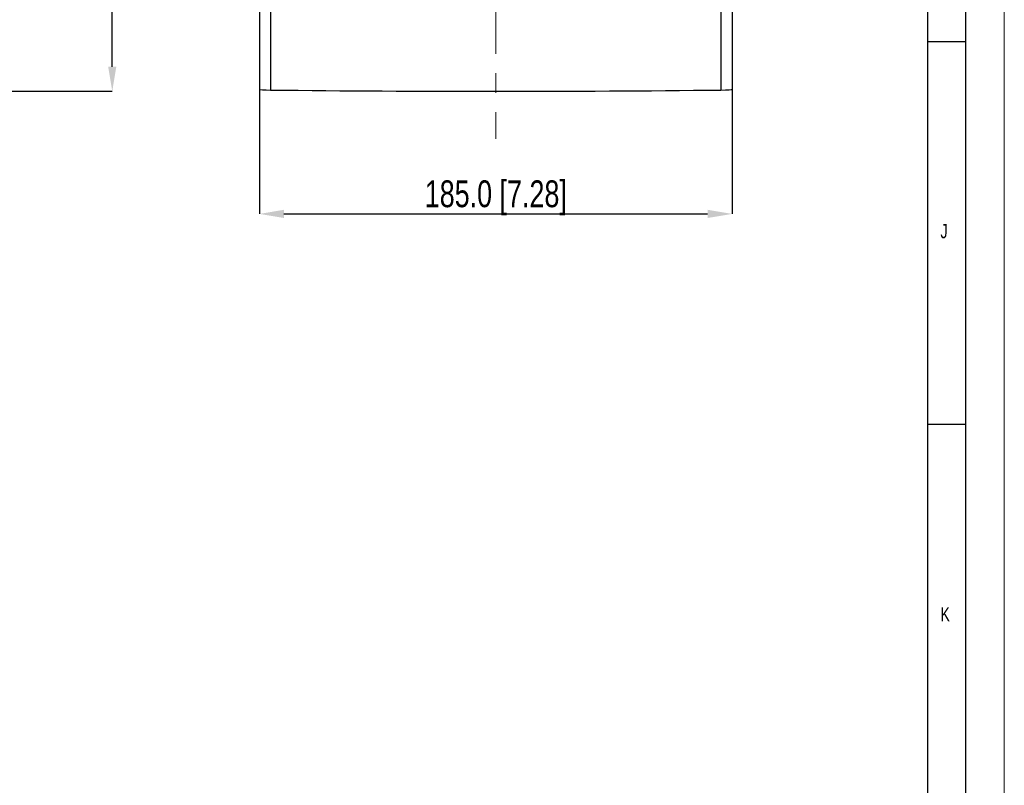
# Model space of a CAD drawing. Header units: millimetres. Extents: x 0 to 1737, y 0 to 594.
# Tile 34 of 45: x 1609 to 1737, y 100 to 200. Entities that reach past the tile are written whole.
import ezdxf

# ---------------------------------------------------------------- set-up
doc = ezdxf.new("R2010")
doc.units = ezdxf.units.MM
doc.header["$PDSIZE"] = -1
doc.linetypes.add('CENTERX2', pattern=[20.32, 12.7, -2.54, 2.54, -2.54])
doc.layers.add('FORMAT', color=7, linetype='Continuous')
doc.layers.add('SLD-0', color=7, linetype='Continuous')
doc.styles.add('SLDTEXTSTYLE0', font='TXT', dxfattribs={"width": 0.75})
doc.dimstyles.new('SLDDIMSTYLE1', dxfattribs={"dimtxt": 3.5, "dimasz": 3.2, "dimexe": 0, "dimexo": 0.0625, "dimgap": 0.875, "dimtad": 1, "dimdec": 1, "dimlfac": 3, "dimrnd": 1e-09, "dimzin": 4, "dimdsep": 46, "dimtxsty": 'SLDTEXTSTYLE0', "dimsah": 1, "dimcen": 0.09, "dimadec": 0, "dimazin": 1, "dimtfac": 1, "dimtdec": 1, "dimtofl": 0, "dimtmove": 0, "dimatfit": 3, "dimfxl": 1, "dimfrac": 2, "dimtolj": 1, "dimtzin": 12, "dimarcsym": 0})

# ---------------------------------------------------------------- blocks, each defined once
blk = doc.blocks.new('*D98')
at = {"layer": 'Defpoints', "color": 0, "transparency": 16777216}
for p in [(1639.83, 190.73), (1701.5, 190.73), (1701.5, 174.49)]:
    blk.add_point(p, dxfattribs=at)
at = {"layer": 'SLD-0', "color": 0, "lineweight": -2, "transparency": 16777216}
for p, q in [((1639.83, 190.67), (1639.83, 174.49)), ((1701.5, 190.67), (1701.5, 174.49)), ((1643.03, 174.49), (1698.3, 174.49))]:
    blk.add_line(p, q, dxfattribs=at)
at = {"layer": 'SLD-0', "color": 0, "transparency": 16777216}
for points in [[(1643.03, 175.03), (1643.03, 173.96), (1639.83, 174.49)], [(1698.3, 175.03), (1698.3, 173.96), (1701.5, 174.49)]]:
    blk.add_solid(points, dxfattribs=at)
at = {"layer": 'SLD-0', "color": 0, "transparency": 16777216, "insert": (1670.67, 178.87), "char_height": 3.5, "attachment_point": 2, "style": 'SLDTEXTSTYLE0'}
blk.add_mtext('\\A1;185.0 [7.28]', dxfattribs=at)
blk = doc.blocks.new('*D104')
at = {"layer": 'Defpoints', "color": 0, "transparency": 16777216}
for p in [(1598.07, 507.16), (1620.62, 507.16), (1598.07, 190.49)]:
    blk.add_point(p, dxfattribs=at)
at = {"layer": 'SLD-0', "color": 0, "lineweight": -2, "transparency": 16777216}
for p, q in [((1598.13, 507.16), (1620.62, 507.16)), ((1620.62, 193.69), (1620.62, 503.96)), ((1598.13, 190.49), (1620.62, 190.49))]:
    blk.add_line(p, q, dxfattribs=at)
at = {"layer": 'SLD-0', "color": 0, "transparency": 16777216}
for points in [[(1620.09, 503.96), (1621.15, 503.96), (1620.62, 507.16)], [(1620.09, 193.69), (1621.15, 193.69), (1620.62, 190.49)]]:
    blk.add_solid(points, dxfattribs=at)
at = {"layer": 'SLD-0', "color": 0, "transparency": 16777216, "insert": (1616.24, 348.83), "char_height": 3.5, "attachment_point": 2, "rotation": 90, "style": 'SLDTEXTSTYLE0'}
blk.add_mtext('\\A1;950.0 [37.40]', dxfattribs=at)

msp = doc.modelspace()

# ---------------------------------------------------------------- linework, layer by layer
at = {"color": 7, "linetype": 'Continuous', "lineweight": 18}
msp.add_line((1737.019904, 0.00001), (1737.019904, 594.00001), dxfattribs=at)
at = {"color": 7, "linetype": 'Continuous', "lineweight": 25}
for p, q in [((1639.831858, 506.926668), (1639.831858, 190.729911)), ((1641.285792, 506.996867), (1641.285792, 190.659711)), ((1700.04459, 506.996867), (1700.04459, 190.659711)), ((1701.498525, 506.926668), (1701.498525, 190.729911))]:
    msp.add_line(p, q, dxfattribs=at)
for centre, major_axis, start_param, end_param in [((1641.948525, 190.729911), (2.116667, 0), 3.1415926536, 4.3939315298), ((1670.665191, 193.771688), (93.833333, 0), 4.3939315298, 5.030846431), ((1699.381858, 190.729911), (2.116667, 0), 5.030846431, 6.2831853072)]:
    msp.add_ellipse(centre, major_axis=major_axis, ratio=0.0349207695, start_param=start_param, end_param=end_param, dxfattribs=at)
at = {"layer": 'FORMAT'}
for p, q in [((1732.019904, 5.00001), (1732.019904, 589.00001)), ((1727.019904, 10.00001), (1727.019904, 584.00001)), ((1727.019899, 197), (1732.019899, 197)), ((1732.019899, 147), (1727.019899, 147))]:
    msp.add_line(p, q, dxfattribs=at)
at = {"layer": 'SLD-0', "color": 250, "linetype": 'CENTERX2', "lineweight": 18}
msp.add_line((1670.665191, 512.888504), (1670.665191, 184.279011), dxfattribs=at)

# ---------------------------------------------------------------- texts
at = {"layer": 'FORMAT', "char_height": 1.852083, "attachment_point": 1, "style": 'SLDTEXTSTYLE0'}
for s, insert in [('J', (1728.686551, 173.168024)), ('K', (1728.686551, 123.168024))]:
    msp.add_mtext(s, dxfattribs=dict(at, insert=insert))

# ---------------------------------------------------------------- dimensions: what is measured, and where the dimension line sits
at = {"layer": 'SLD-0', "color": 250}
dim = msp.add_linear_dim(base=(1620.619815, 507.161622), p1=(1598.069237, 190.494956), p2=(1598.069237, 507.161622), angle=90, dimstyle='SLDDIMSTYLE1', dxfattribs=at)
dim.commit()
dim.dimension.update_dxf_attribs({"geometry": '*D104', "text_midpoint": (1620.619815, 348.828289), "dimtype": 160})
dim = msp.add_linear_dim(base=(1701.498525, 174.494956), p1=(1639.831858, 190.729911), p2=(1701.498525, 190.729911), dimstyle='SLDDIMSTYLE1', dxfattribs=at)
dim.commit()
dim.dimension.update_dxf_attribs({"geometry": '*D98', "text_midpoint": (1670.665191, 174.494956), "dimtype": 160})

doc.saveas('drawing.dxf')
